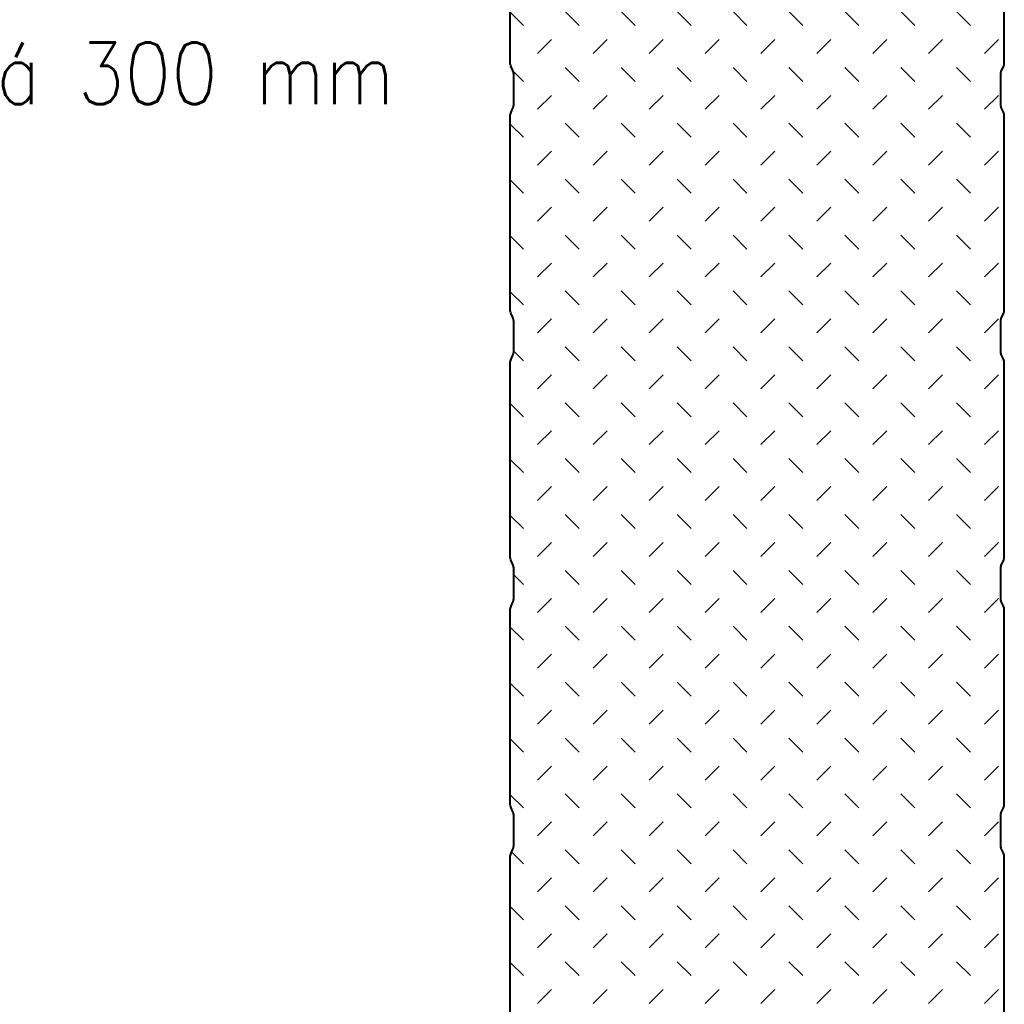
# Model space of a CAD drawing. Header units: millimetres. Extents: x -385852 to 238709, y -99680 to 201840.
# Tile 24 of 176: x 2831 to 3030, y -52433 to -52233. Entities that reach past the tile are written whole.
import ezdxf

# ---------------------------------------------------------------- set-up
doc = ezdxf.new("R2010")
doc.units = ezdxf.units.MM
for name, color, linetype, lineweight in [('KING_DET_hatch', 1, 'Continuous', 18), ('KING_DET_panel-sheet', 5, 'Continuous', 40), ('KING_DET_remainder', 253, 'Continuous', 30), ('KING_DET_text-note', 7, 'Continuous', 25)]:
    doc.layers.add(name, color=color, linetype=linetype, lineweight=lineweight)
doc.layers.add('noprint', color=81, linetype='Continuous', plot=False)
doc.styles.get("Standard").update_dxf_attribs({"font": 'isocpeur.ttf', "height": 20})

# ---------------------------------------------------------------- blocks, each defined once
blk = doc.blocks.new('fr4')
at = {"layer": 'KING_DET_hatch'}
h = blk.add_hatch(dxfattribs=at)
h.set_pattern_fill('ZEM_NASYPANA', color=256, scale=4, style=0)
h.set_pattern_definition([(45, (-591.966, -42154.8945), (9e-16, 11.3137085), [4, -12]), (135, (-583.481, -42149.238), (-11.3137085, 9e-16), [4, -12])])
h.paths.add_polyline_path([(-290.97, -99.81, 0.257543), (-292.23, -99.11), (-298.57, -99.11, 0.257543), (-299.84, -99.81), (-340.21, -99.81), (-340.21, 0.19), (-299.84, 0.19, 0.257543), (-298.57, -0.51), (-292.23, -0.51, 0.257543), (-290.97, 0.19), (-249.84, 0.19, 0.257543), (-248.57, -0.51), (-242.23, -0.51, 0.257543), (-240.97, 0.19), (-199.84, 0.19, 0.257543), (-198.57, -0.51), (-192.23, -0.51, 0.257543), (-190.97, 0.19), (-149.84, 0.19, 0.257543), (-148.57, -0.51), (-142.23, -0.51, 0.257543), (-140.97, 0.19), (-99.84, 0.19, 0.257543), (-98.57, -0.51), (-92.23, -0.51, 0.257543), (-90.97, 0.19), (-49.84, 0.19, 0.257543), (-48.57, -0.51), (-42.23, -0.51, 0.257543), (-40.97, 0.19), (-0.4, 0.19), (1.01, -0.47), (1.01, -99.15), (-0.4, -99.81), (-40.97, -99.81, 0.257543), (-42.23, -99.11), (-48.57, -99.11, 0.257543), (-49.84, -99.81), (-90.97, -99.81, 0.257543), (-92.23, -99.11), (-98.57, -99.11, 0.257543), (-99.84, -99.81), (-140.97, -99.81, 0.257543), (-142.23, -99.11), (-148.57, -99.11, 0.257543), (-149.84, -99.81), (-190.97, -99.81, 0.257543), (-192.23, -99.11), (-198.57, -99.11, 0.257543), (-199.84, -99.81), (-240.97, -99.81, 0.257543), (-242.23, -99.11), (-248.57, -99.11, 0.257543), (-249.84, -99.81)])
at = {"layer": 'KING_DET_panel-sheet', "linetype": 'Continuous'}
for points in [[(1.01, -0.47), (0, 0, 0.109592), (-0.85, 0.19), (-39.96, 0.19, 0.109592), (-40.8, 0), (-41.6, -0.37, -0.109592), (-42.23, -0.51), (-48.57, -0.51, -0.109592), (-49.2, -0.37), (-50, 0, 0.109592), (-50.85, 0.19), (-50.85, 0.19), (-89.96, 0.19, 0.109592), (-90.8, 0), (-91.6, -0.37, -0.109592), (-92.23, -0.51), (-98.57, -0.51, -0.109592), (-99.2, -0.37), (-100, 0, 0.109592), (-100.85, 0.19), (-139.96, 0.19, 0.109592), (-140.8, 0), (-141.6, -0.37, -0.109592), (-142.23, -0.51), (-148.57, -0.51, -0.109592), (-149.2, -0.37), (-150, 0, 0.109592), (-150.85, 0.19), (-150.85, 0.19), (-189.96, 0.19, 0.109592), (-190.8, 0), (-191.6, -0.37, -0.109592), (-192.23, -0.51), (-198.57, -0.51, -0.109592), (-199.2, -0.37), (-200, 0, 0.109592), (-200.85, 0.19), (-239.96, 0.19, 0.109592), (-240.8, 0), (-241.6, -0.37, -0.109592), (-242.23, -0.51), (-248.57, -0.51, -0.109592), (-249.2, -0.37), (-250, 0, 0.109592), (-250.85, 0.19), (-250.85, 0.19), (-289.96, 0.19, 0.109592), (-290.8, 0), (-291.6, -0.37, -0.109592), (-292.23, -0.51), (-298.57, -0.51, -0.109592), (-299.2, -0.37), (-300, 0, 0.109592), (-300.85, 0.19), (-339.96, 0.19, 0.031748), (-340.21, 0.17, 0.031748)], [(1.01, -99.15), (0, -99.62, -0.109592), (-0.85, -99.81), (-39.96, -99.81, -0.109592), (-40.8, -99.62), (-41.6, -99.25, 0.109592), (-42.23, -99.11), (-48.57, -99.11, 0.109592), (-49.2, -99.25), (-50, -99.62, -0.109592), (-50.85, -99.81), (-50.85, -99.81), (-89.96, -99.81, -0.109592), (-90.8, -99.62), (-91.6, -99.25, 0.109592), (-92.23, -99.11), (-98.57, -99.11, 0.109592), (-99.2, -99.25), (-100, -99.62, -0.109592), (-100.85, -99.81), (-139.96, -99.81, -0.109592), (-140.8, -99.62), (-141.6, -99.25, 0.109592), (-142.23, -99.11), (-148.57, -99.11, 0.109592), (-149.2, -99.25), (-150, -99.62, -0.109592), (-150.85, -99.81), (-150.85, -99.81), (-189.96, -99.81, -0.109592), (-190.8, -99.62), (-191.6, -99.25, 0.109592), (-192.23, -99.11), (-198.57, -99.11, 0.109592), (-199.2, -99.25), (-200, -99.62, -0.109592), (-200.85, -99.81), (-239.96, -99.81, -0.109592), (-240.8, -99.62), (-241.6, -99.25, 0.109592), (-242.23, -99.11), (-248.57, -99.11, 0.109592), (-249.2, -99.25), (-250, -99.62, -0.109592), (-250.85, -99.81), (-250.85, -99.81), (-289.96, -99.81, -0.109592), (-290.8, -99.62), (-291.6, -99.25, 0.109592), (-292.23, -99.11), (-298.57, -99.11, 0.109592), (-299.2, -99.25), (-300, -99.62, -0.109592), (-300.85, -99.81), (-339.96, -99.81, -0.031748), (-340.21, -99.8)]]:
    blk.add_lwpolyline(points, format="xyb", dxfattribs=at)
at = {"layer": 'KING_DET_remainder'}
blk.add_line((1.01, -99.15), (1.01, -0.47), dxfattribs=at)
at = {"layer": 'noprint'}
blk.add_line((-340.21, -99.8), (-340.21, 0.17), dxfattribs=at)

msp = doc.modelspace()

# ---------------------------------------------------------------- block references
at = {"layer": 'KING_DET_hatch', "rotation": 270}
msp.add_blockref('fr4', (3030.2149, -52542.90161), dxfattribs=at)

# ---------------------------------------------------------------- texts
at = {"layer": 'KING_DET_text-note', "color": 7, "insert": (2907.33804, -52237.98506), "char_height": 12.5, "width": 171.5, "attachment_point": 3}
msp.add_mtext('{\\Fsimplex.shx|c238;á 300 mm}', dxfattribs=at)

doc.saveas('drawing.dxf')
